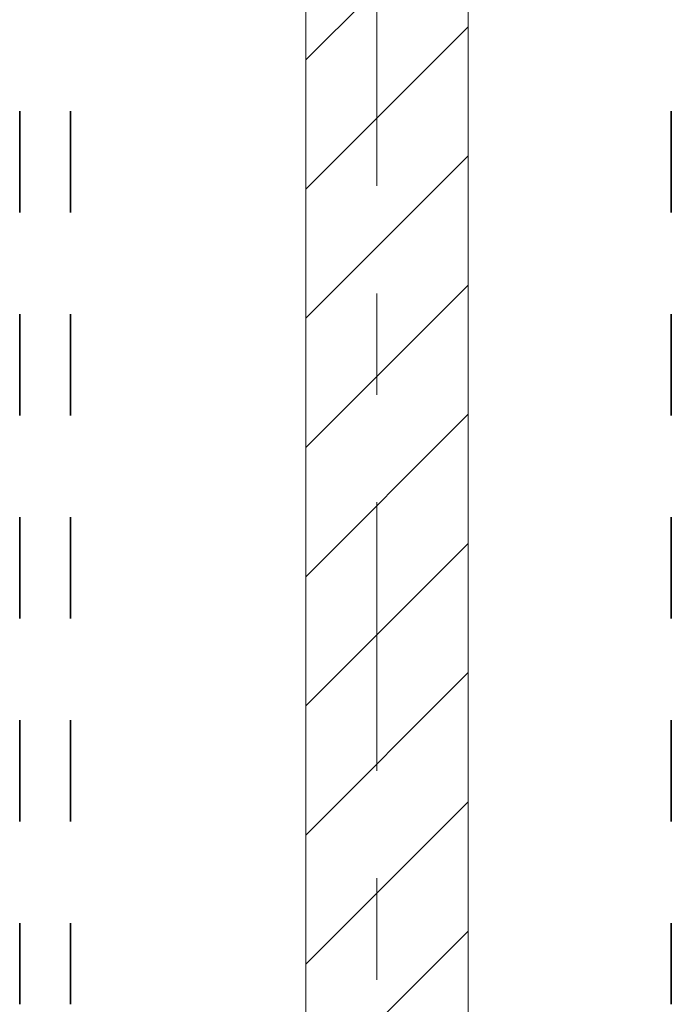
# Model space of a CAD drawing. Header units: metres. Extents: x -3.6 to 84.5, y -11 to 16.8.
# Tile 101 of 137: x 29 to 29.6, y 0.7 to 1.7. Entities that reach past the tile are written whole.
import ezdxf

# ---------------------------------------------------------------- set-up
doc = ezdxf.new("R2010")
doc.units = ezdxf.units.M
doc.header["$MEASUREMENT"] = 0
for name, pattern in [('Achse', [0.2, 0.1, -0.05, 0, -0.05]), ('Strichlinie doppelt', [0.546806, 0.264583, -0.105833, 0.070556, -0.105833]), ('Wipeout_Contour', [1, 0, -1])]:
    doc.linetypes.add(name, pattern=pattern)
for name, color, linetype in [('155 - Bemaßung_ Beschriftung.Ausbau - Deckenelemente', 7, 'Continuous'), ('451 - Universal.Achsen Raster', 7, 'Continuous'), ('605 - Struktur.Wand Innen', 7, 'Continuous')]:
    doc.layers.add(name, color=color, linetype=linetype)

msp = doc.modelspace()

# ---------------------------------------------------------------- linework, layer by layer
at = {"layer": '155 - Bemaßung_ Beschriftung.Ausbau - Deckenelemente', "color": 7, "linetype": 'Achse', "lineweight": 35}
for p, q in [((28.97797, 5.18998), (28.97797, 0.70998)), ((29.02797, 5.18998), (29.02797, 0.70998)), ((29.61997, 5.18998), (29.61997, 0.70998))]:
    msp.add_line(p, q, dxfattribs=at)

# ---------------------------------------------------------------- wipeouts: each hides what was drawn before it
at = {"color": 254, "linetype": 'Wipeout_Contour', "lineweight": 0, "ltscale": 118.25844}
msp.add_wipeout([(29.41997, 5.09998), (29.25997, 5.09998), (29.25997, 0.69998), (29.41997, 0.69998)], dxfattribs=at).dxf.layer = '605 - Struktur.Wand Innen'

# ---------------------------------------------------------------- next in the draw order: hatches: boundary and pattern name
at = {"layer": '605 - Struktur.Wand Innen', "linetype": 'Continuous', "lineweight": 0, "true_color": 0x000000}
h = msp.add_hatch(dxfattribs=at)
h.set_pattern_fill('MW_Ziegel_0001', color=18, style=0, pattern_type=2)
h.set_pattern_definition([(45, (0, 0), (-0.0636396, 0.0636396), [])])
h.paths.add_polyline_path([(29.41997, 5.09998), (29.25997, 5.09998), (29.25997, 0.69998), (29.41997, 0.69998)])

# ---------------------------------------------------------------- next in the draw order: linework, layer by layer
at = {"layer": '451 - Universal.Achsen Raster', "color": 160, "linetype": 'Strichlinie doppelt', "lineweight": 9, "true_color": 0x3232ff}
msp.add_line((29.32999, -10.585), (29.32999, 16.355), dxfattribs=at)
at = {"layer": '605 - Struktur.Wand Innen', "color": 7, "linetype": 'Continuous', "lineweight": 18, "flags": 128}
for points in [[(29.25997, 5.09998), (29.25997, 0.69998)], [(29.41997, 0.69998), (29.41997, 5.09998)]]:
    msp.add_lwpolyline(points, dxfattribs=at)

doc.saveas('drawing.dxf')
